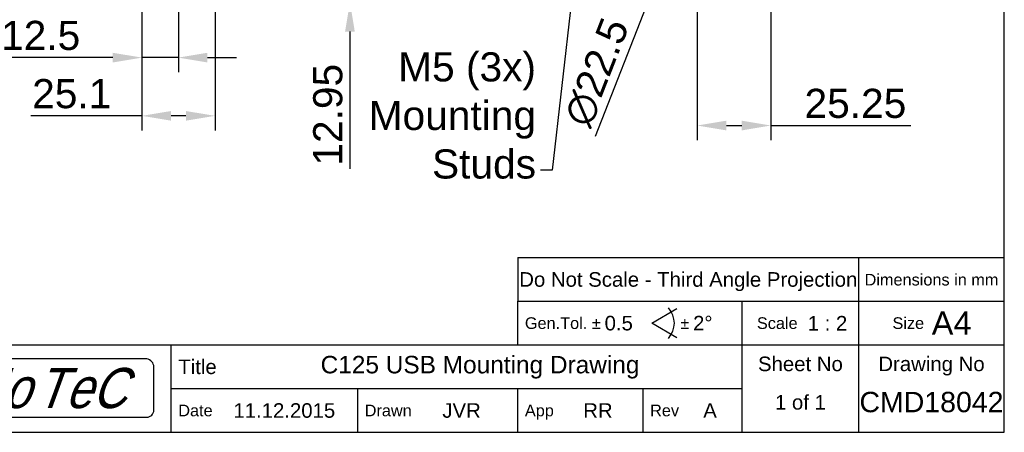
# Model space of a CAD drawing. Extents: x 0 to 283, y 0 to 196.
# Tile 2 of 28: x 114 to 283, y 0 to 71. Entities that reach past the tile are written whole.
import ezdxf
from ezdxf import colors
from ezdxf.entities.mleader import LeaderData, LeaderLine
from ezdxf.enums import TextEntityAlignment as Align
from ezdxf.math import Vec2, Vec3

# ---------------------------------------------------------------- set-up
doc = ezdxf.new("R2010")
doc.units = 0
doc.layers.get('0').update_dxf_attribs({"linetype": 'CONTINUOUS'})
doc.layers.get('DEFPOINTS').update_dxf_attribs({"linetype": 'CONTINUOUS'})
for name, color, linetype in [('BORDER', 3, 'CONTINUOUS'), ('BORDERMOTEC', 5, 'CONTINUOUS'), ('BORDERTEXT', 7, 'CONTINUOUS'), ('DIM', 7, 'CONTINUOUS')]:
    doc.layers.add(name, color=color, linetype=linetype)
doc.styles.add('SANSSERIF', font='sanss___.ttf')
doc.styles.add('SWISBOBT', font='swissk.ttf', dxfattribs={"width": 0.85, "oblique": 20})
doc.dimstyles.new('ISO-25', dxfattribs={"dimtxt": 2.5, "dimasz": 2.5, "dimexe": 1.25, "dimexo": 1, "dimgap": 0.6, "dimtad": 1, "dimdec": 1, "dimzin": 9, "dimdsep": 46, "dimtxsty": 'SANSSERIF', "dimcen": 0.75, "dimadec": 1, "dimazin": 0, "dimtfac": 1, "dimtdec": 1, "dimtmove": 0, "dimatfit": 3, "dimfxl": 1, "dimarcsym": 0})
doc.dimstyles.new('ISO-25$0', dxfattribs={"dimtxt": 2.5, "dimasz": 2.5, "dimexe": 1.25, "dimexo": 1, "dimgap": 0.6, "dimtad": 1, "dimdec": 1, "dimzin": 9, "dimdsep": 46, "dimtxsty": 'SANSSERIF', "dimcen": 0.75, "dimadec": 1, "dimazin": 0, "dimtfac": 1, "dimtdec": 1, "dimtmove": 0, "dimatfit": 3, "dimfxl": 1, "dimarcsym": 0})

# ---------------------------------------------------------------- blocks, each defined once
blk = doc.blocks.new('Motec_Logo')
at = {"layer": 'BORDERMOTEC'}
blk.add_lwpolyline([(34, -3.7), (34, 3.7, 0.381225), (32.8, 5.1), (1.2, 5.1, 0.381225), (0, 3.7), (0, -3.7, 0.414214), (1.2, -4.9), (32.8, -4.9, 0.414214)], format="xyb", close=True, dxfattribs=at)
at = {"layer": 'BORDER', "style": 'SWISBOBT', "oblique": 20, "width": 0.85}
for s, height, p in [('Mo', 6.904, (1.3, 0.1)), ('T', 6.9, (13.66, 0.1)), ('eC', 6.904, (18.73, 0.1))]:
    blk.add_text(s, height=height, dxfattribs=at).set_placement(p, align=Align.MIDDLE_LEFT)
blk = doc.blocks.new('Prof-A4_Motec_Mech_No-Billhead')
at = {"layer": 'BORDER'}
for p, q in [((199.5, 30), (199.5, 22.5)), ((258, 0), (258, 30)), ((199.5, 22.5), (283, 22.5)), ((199.5, 15), (199.5, 22.5)), ((238, 0), (238, 22.5)), ((100, 15), (283, 15)), ((140, 0), (140, 15)), ((140, 7.5), (238, 7.5)), ((172, 0), (172, 7.5)), ((199.5, 0), (199.5, 7.5)), ((221, 0), (221, 7.5))]:
    blk.add_line(p, q, dxfattribs=at)
blk.add_lwpolyline([(0, 0), (283, 0), (283, 196), (0, 196)], close=True, dxfattribs=at)
for points in [[(199.5, 30), (283, 30)], [(226.81, 16.25), (222.48, 18.75), (226.81, 21.25)]]:
    blk.add_lwpolyline(points, dxfattribs=at)
blk.add_arc((222.48, 18.75), 3.88, 317.3321, 42.6679, dxfattribs=at)
blk.add_blockref('Motec_Logo', (103, 7.5), dxfattribs=at)
at = {"layer": 'BORDER', "style": 'SANSSERIF'}
blk.add_text('Do Not Scale - Third Angle Projection', height=2.5, dxfattribs=at).set_placement((228.75, 26.25), align=Align.MIDDLE_CENTER)
blk.add_text('Dimensions in mm', height=2, dxfattribs=at).set_placement((270.5, 26.25), align=Align.MIDDLE)
for s, height, p in [('A4', 4, (270.54, 18.75)), ('Gen.Tol. %%p', 2, (200.7, 18.75)), ('%%p', 2, (227.39, 18.75)), ('Scale', 2, (240.53, 18.75)), ('Size', 2, (263.8, 18.75)), ('Title', 2.5, (141.2, 11.25)), ('Date', 2, (141.2, 3.75)), ('Drawn', 2, (173.2, 3.75)), ('App', 2, (200.7, 3.75)), ('Rev', 2, (222.2, 3.75))]:
    blk.add_text(s, height=height, dxfattribs=at).set_placement(p, align=Align.MIDDLE_LEFT)
for s, p in [('Sheet No', (248, 10.5)), ('Drawing No', (270.5, 10.5))]:
    blk.add_text(s, height=2.5, dxfattribs=at).set_placement(p, align=Align.CENTER)
at = {"layer": 'BORDERTEXT', "style": 'SANSSERIF', "flags": 4}
blk.add_attdef('2011', (24.99, 192.75), '', height=2, dxfattribs=at)
at = {"layer": 'BORDERTEXT', "style": 'SANSSERIF'}
blk.add_attdef('-2011', (31.82, 192.75), '', height=2, dxfattribs=at)
at = {"layer": 'BORDERTEXT', "style": 'SANSSERIF', "flags": 4}
blk.add_attdef('1:2', text='', height=2.5, dxfattribs=at).set_placement((252.64, 18.75), align=Align.MIDDLE)
for tag, p in [('0.15', (214.38, 18.75)), ('0.5%%D', (229.57, 18.75))]:
    blk.add_attdef(tag, text='', height=2.5, dxfattribs=at).set_placement(p, align=Align.MIDDLE_LEFT)
at = {"layer": 'BORDERTEXT', "style": 'SANSSERIF'}
for tag, height, p in [('TITLE', 3, (193, 11.25)), ('1of1', 2.5, (248, 5.2)), ('SPU88888', 3.5, (270.5, 5.2)), ('22.12.2011', 2.5, (159.4, 3.75)), ('INT', 2.5, (213.24, 3.75)), ('A', 2.5, (232.48, 3.75))]:
    blk.add_attdef(tag, text='', height=height, dxfattribs=at).set_placement(p, align=Align.MIDDLE)
blk.add_attdef('KMH', text='', height=2.5, dxfattribs=at).set_placement((186.53, 3.75), align=Align.MIDDLE_LEFT)
blk = doc.blocks.new('*D23')
at = {"layer": 'DEFPOINTS', "color": 0, "transparency": 16777216}
for p in [(205.8, 80.29), (170.67, 73.81), (179.42, 73.81)]:
    blk.add_point(p, dxfattribs=at)
at = {"layer": 'DIM', "color": 0, "lineweight": -2, "transparency": 16777216}
for p, q in [((170.67, 85.29), (170.67, 90.29)), ((203.8, 80.29), (168.17, 80.29)), ((170.67, 80.29), (170.67, 73.81)), ((177.42, 73.81), (168.17, 73.81)), ((170.67, 68.81), (170.67, 45.24))]:
    blk.add_line(p, q, dxfattribs=at)
at = {"layer": 'DIM', "color": 0, "transparency": 16777216}
for points in [[(169.83, 85.29), (171.5, 85.29), (170.67, 80.29)], [(169.83, 68.81), (171.5, 68.81), (170.67, 73.81)]]:
    blk.add_solid(points, dxfattribs=at)
at = {"layer": 'DIM', "color": 0, "transparency": 16777216, "insert": (166.89, 54.53), "char_height": 5, "attachment_point": 5, "rotation": 90, "style": 'SANSSERIF'}
blk.add_mtext('12.95', dxfattribs=at)
blk = doc.blocks.new('*D24')
at = {"layer": 'DEFPOINTS', "color": 0, "transparency": 16777216}
for p in [(147.51, 95.54), (134.96, 74.31), (134.96, 54.34)]:
    blk.add_point(p, dxfattribs=at)
at = {"layer": 'DIM', "color": 0, "lineweight": -2, "transparency": 16777216}
for p, q in [((147.51, 93.54), (147.51, 51.84)), ((134.96, 72.31), (134.96, 51.84)), ((134.96, 54.34), (115.87, 54.34)), ((142.51, 54.34), (139.96, 54.34))]:
    blk.add_line(p, q, dxfattribs=at)
at = {"layer": 'DIM', "color": 0, "transparency": 16777216}
for points in [[(139.96, 55.17), (139.96, 53.51), (134.96, 54.34)], [(142.51, 55.17), (142.51, 53.51), (147.51, 54.34)]]:
    blk.add_solid(points, dxfattribs=at)
at = {"layer": 'DIM', "color": 0, "transparency": 16777216, "insert": (122.91, 58.12), "char_height": 5, "attachment_point": 5, "style": 'SANSSERIF'}
blk.add_mtext('25.1', dxfattribs=at)
blk = doc.blocks.new('*D30')
at = {"layer": 'DEFPOINTS', "color": 0, "transparency": 16777216}
for p in [(141.21, 79.44), (134.96, 74.31), (134.96, 64.34)]:
    blk.add_point(p, dxfattribs=at)
at = {"layer": 'DIM', "color": 0, "lineweight": -2, "transparency": 16777216}
for p, q in [((141.21, 77.44), (141.21, 61.84)), ((134.96, 72.31), (134.96, 61.84)), ((129.96, 64.34), (110.2, 64.34)), ((141.21, 64.34), (134.96, 64.34)), ((146.21, 64.34), (151.21, 64.34))]:
    blk.add_line(p, q, dxfattribs=at)
at = {"layer": 'DIM', "color": 0, "transparency": 16777216}
for points in [[(129.96, 65.17), (129.96, 63.51), (134.96, 64.34)], [(146.21, 65.17), (146.21, 63.51), (141.21, 64.34)]]:
    blk.add_solid(points, dxfattribs=at)
at = {"layer": 'DIM', "color": 0, "transparency": 16777216, "insert": (117.58, 68.12), "char_height": 5, "attachment_point": 5, "style": 'SANSSERIF'}
blk.add_mtext('12.5', dxfattribs=at)
blk = doc.blocks.new('*D11')
at = {"layer": 'DEFPOINTS', "color": 0, "transparency": 16777216}
for p in [(230.29, 95.54), (242.92, 77.56), (242.92, 52.68)]:
    blk.add_point(p, dxfattribs=at)
at = {"layer": 'DIM', "color": 0, "lineweight": -2, "transparency": 16777216}
for p, q in [((230.29, 93.54), (230.29, 50.18)), ((242.92, 75.56), (242.92, 50.18)), ((235.29, 52.68), (237.92, 52.68)), ((242.92, 52.68), (266.96, 52.68))]:
    blk.add_line(p, q, dxfattribs=at)
at = {"layer": 'DIM', "color": 0, "transparency": 16777216}
for points in [[(235.29, 53.51), (235.29, 51.84), (230.29, 52.68)], [(237.92, 53.51), (237.92, 51.84), (242.92, 52.68)]]:
    blk.add_solid(points, dxfattribs=at)
at = {"layer": 'DIM', "color": 0, "transparency": 16777216, "insert": (257.44, 56.45), "char_height": 5, "attachment_point": 5, "style": 'SANSSERIF'}
blk.add_mtext('25.25', dxfattribs=at)
blk = doc.blocks.new('*D32')
at = {"color": 0, "lineweight": -2, "transparency": 16777216}
for p, q in [((234.15, 105.44), (235.97, 110.09)), ((232.34, 100.78), (228.25, 90.3)), ((212.85, 50.85), (226.43, 85.64))]:
    blk.add_line(p, q, dxfattribs=at)
at = {"color": 0, "transparency": 16777216}
for points in [[(233.38, 105.74), (234.93, 105.13), (232.34, 100.78)], [(225.65, 85.94), (227.2, 85.34), (228.25, 90.3)]]:
    blk.add_solid(points, dxfattribs=at)
at = {"layer": 'DEFPOINTS', "color": 0, "transparency": 16777216}
for p in [(232.34, 100.78), (228.25, 90.3)]:
    blk.add_point(p, dxfattribs=at)
at = {"color": 0, "transparency": 16777216, "insert": (213.04, 61.83), "char_height": 5, "attachment_point": 5, "rotation": 68.6823, "style": 'SANSSERIF'}
blk.add_mtext('∅22.5', dxfattribs=at)

msp = doc.modelspace()

# ---------------------------------------------------------------- block references
at = {"layer": 'DIM'}
ref = msp.add_blockref('Prof-A4_Motec_Mech_No-Billhead', (0, 0), dxfattribs=at)
ref.add_attrib('A', 'A', dxfattribs={"layer": 'BORDERTEXT', "height": 2.5, "style": 'SANSSERIF'}).set_placement((232.4842, 3.75), align=Align.MIDDLE)
ref.add_attrib('KMH', 'JVR', dxfattribs={"layer": 'BORDERTEXT', "height": 2.5, "style": 'SANSSERIF'}).set_placement((186.5328, 3.75), align=Align.MIDDLE_LEFT)
ref.add_attrib('22.12.2011', '11.12.2015', dxfattribs={"layer": 'BORDERTEXT', "height": 2.5, "style": 'SANSSERIF'}).set_placement((159.4, 3.75), align=Align.MIDDLE)
ref.add_attrib('SPU88888', 'CMD18042', dxfattribs={"layer": 'BORDERTEXT', "height": 3.5, "style": 'SANSSERIF'}).set_placement((270.5, 5.2), align=Align.MIDDLE)
ref.add_attrib('1of1', '1 of 1', dxfattribs={"layer": 'BORDERTEXT', "height": 2.5, "style": 'SANSSERIF'}).set_placement((248, 5.2), align=Align.MIDDLE)
ref.add_attrib('1:2', '1 : 2', dxfattribs={"layer": 'BORDERTEXT', "height": 2.5, "style": 'SANSSERIF', "flags": 4}).set_placement((252.6436, 18.75), align=Align.MIDDLE)
ref.add_attrib('0.5%%D', '2%%D', dxfattribs={"layer": 'BORDERTEXT', "height": 2.5, "style": 'SANSSERIF', "flags": 4}).set_placement((229.5719, 18.75), align=Align.MIDDLE_LEFT)
ref.add_attrib('0.15', '0.5', dxfattribs={"layer": 'BORDERTEXT', "height": 2.5, "style": 'SANSSERIF', "flags": 4}).set_placement((214.3838, 18.75), align=Align.MIDDLE_LEFT)
ref.add_attrib('TITLE', 'C125 USB Mounting Drawing', dxfattribs={"layer": 'BORDERTEXT', "height": 3, "style": 'SANSSERIF'}).set_placement((193, 11.25), align=Align.MIDDLE)
ref.add_attrib('INT', 'RR', dxfattribs={"layer": 'BORDERTEXT', "height": 2.5, "style": 'SANSSERIF'}).set_placement((213.242, 3.75), align=Align.MIDDLE)

# ---------------------------------------------------------------- dimensions: what is measured, and where the dimension line sits
dim = msp.add_diameter_dim_2p(p1=(232.3357, 100.7782), p2=(228.2459, 90.2979), dimstyle='ISO-25', override={"dimscale": 2, "dimlfac": 2, "dimdsep": 46, "dimtxsty": 'SANSSERIF'})
dim.commit()
dim.dimension.update_dxf_attribs({"geometry": '*D32', "text_midpoint": (216.5953, 60.4429), "dimtype": 163})
for base, p1, p2, override, picture, middle in [((134.9551, 54.3402), (147.5051, 95.5381), (134.9551, 74.3131), {"dimscale": 2, "dimlfac": 2}, '*D24', (122.9115, 58.1157)), ((242.9165, 52.6763), (230.2926, 95.5386), (242.9165, 77.5632), {"dimscale": 2, "dimdec": 2, "dimlfac": 2}, '*D11', (257.4395, 56.4518)), ((134.9551, 64.3402), (141.2051, 79.4381), (134.9551, 74.3131), {"dimscale": 2, "dimlfac": 2}, '*D30', (117.5754, 68.1157))]:
    dim = msp.add_linear_dim(base=base, p1=p1, p2=p2, dimstyle='ISO-25$0', override=override, dxfattribs=at)
    dim.commit()
    dim.dimension.update_dxf_attribs({"geometry": picture, "text_midpoint": middle})
dim = msp.add_linear_dim(base=(170.6658, 73.8131), p1=(205.8022, 80.2881), p2=(179.4158, 73.8131), angle=90, dimstyle='ISO-25$0', override={"dimscale": 2, "dimdec": 2, "dimlfac": 2}, dxfattribs=at)
dim.commit()
dim.dimension.update_dxf_attribs({"geometry": '*D23', "text_midpoint": (166.8904, 54.5267)})

# ---------------------------------------------------------------- leaders
ml = msp.add_multileader_mtext('Standard', dxfattribs=at)
ml.set_content('{\\H2x;M5 (3x)\\PMounting Studs}', color=256, style='SANSSERIF')
ml.set_leader_properties()
ml.build(insert=Vec2(0, 0))
ml.multileader.update_dxf_attribs({"text_left_attachment_type": 4, "text_right_attachment_type": 4, "dogleg_length": 2, "arrow_head_size": 5})
ctx = ml.context
ctx.base_point, ctx.char_height, ctx.arrow_head_size, ctx.landing_gap_size, ctx.plane_origin = Vec3(174.622, 45.0112), 2.5, 5, 0.75, Vec3(202.6823, 80.8845)
ctx.left_attachment, ctx.right_attachment, ctx.text_align_type = 4, 4, 2
notes = []
notes.append((ctx, [(0, (1, 1, 0), (205.3648, 45.0112), (-1, 0), 2, [(0, [(209.2908, 79.0518)], 0, [])])]))
ctx.mtext.insert, ctx.mtext.width, ctx.mtext.alignment, ctx.mtext.flow_direction = Vec3(202.6148, 65.2512), 27.610772, 3, 5
for ctx, leaders in notes:
    for number, flags, end, landing, length, lines in leaders:
        leader = LeaderData()
        leader.index, (leader.has_last_leader_line, leader.has_dogleg_vector, leader.attachment_direction) = number, flags
        leader.last_leader_point, leader.dogleg_vector, leader.dogleg_length = Vec3(end), Vec3(landing), length
        for number, points, colour, breaks in lines:
            line = LeaderLine()
            line.index, line.vertices, line.color, line.breaks = number, Vec3.list(points), colors.encode_raw_color(colour), breaks
            leader.lines.append(line)
        ctx.leaders.append(leader)

doc.saveas('drawing.dxf')
